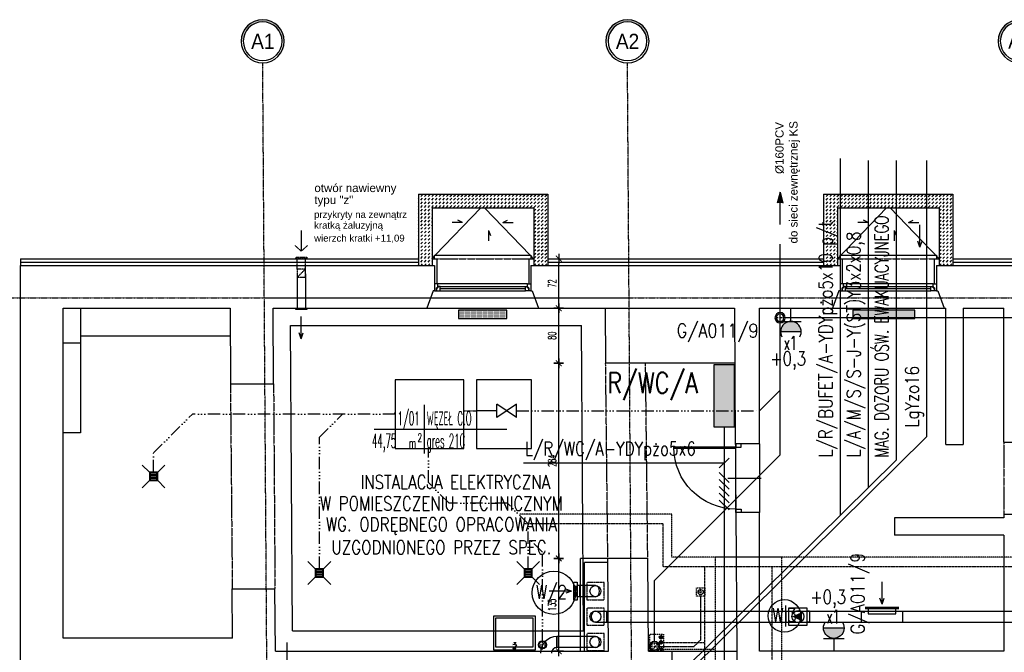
# Model space of a CAD drawing. Header units: inches. Extents: x -145354 to -97635, y 38777 to 78670.
# Tile 17 of 231: x -143289 to -141858, y 43726 to 44646. Entities that reach past the tile are written whole.
import ezdxf
from ezdxf.enums import TextEntityAlignment as Align

# ---------------------------------------------------------------- set-up
doc = ezdxf.new("R2010")
doc.units = ezdxf.units.IN
doc.header["$MEASUREMENT"] = 0
for name, pattern in [('00-inst$0$DASHDOT', [1, 0.5, -0.25, 0, -0.25]), ('ACAD_ISO14W100', [24, 12, -3, 0, -3, 0, -3, 0, -3]), ('CENTER', [2, 1.25, -0.25, 0.25, -0.25]), ('DASHDOT', [1, 0.5, -0.25, 0, -0.25]), ('DASHED', [0.75, 0.5, -0.25]), ('DASHED2', [0.375, 0.25, -0.125]), ('DIVIDE', [31.75, 12.7, -6.35, 0, -6.35, 0, -6.35])]:
    doc.linetypes.add(name, pattern=pattern)
doc.layers.get('0').update_dxf_attribs({"color": 101})
doc.layers.add('0-pomoc', color=21, linetype='Continuous', plot=False)
for name, color, linetype in [('beton_hatch', 145, 'Continuous'), ('Cieniutko', 8, 'Continuous'), ('Drz---drzwi', 5, 'Continuous'), ('E-OPIS_POM', 6, 'Continuous'), ('E35', 6, 'Continuous'), ('E50', 3, 'Continuous'), ('E50_kor', 3, 'Continuous'), ('Ins-kan', 54, 'Continuous'), ('Ins-went', 141, 'Continuous'), ('Ins-went-opis', 141, 'Continuous'), ('Ins-wod', 152, 'Continuous'), ('M-1-konst-przeglebienia', 144, 'Continuous'), ('M-kt-gorące', 230, 'ACAD_ISO14W100'), ('Mk-zejścia w posadzkę', 82, 'Continuous'), ('Mkd-odpływy', 7, 'Continuous'), ('Mks-piony', 86, 'Continuous'), ('Mks-podposadzkowa', 230, 'Continuous'), ('Mks-podwieszona', 230, 'DASHED'), ('Mks-wpusty', 86, 'Continuous'), ('Mkt-gorące', 230, 'ACAD_ISO14W100'), ('Mw-cr-rury', 160, 'DIVIDE'), ('Mw-wc-rury', 160, 'DASHDOT'), ('MWC-urządzenia', 7, 'Continuous'), ('Okn---okna', 5, 'Continuous'), ('Os-osie glowne', 8, 'CENTER'), ('Os-osie-opis', 8, 'Continuous'), ('piony_K_nr', 240, 'Continuous'), ('Sc-cegla pelna', 32, 'Continuous'), ('Sc-gk', 120, 'Continuous'), ('Sc-izolacja term-obrys', 132, 'Continuous'), ('Sc-izolacja term-styropian', 151, 'STYROPIAN-KA'), ('Sc-nad', 5, 'DASHED2'), ('Sc-nadproza kon', 5, 'DASHED2'), ('studzienki_widok', 52, 'Continuous'), ('W-idok', 9, 'Continuous'), ('W-otwor-strop', 126, 'Continuous'), ('Wym-wew', 8, 'Continuous'), ('Wyp-grzejniki', 56, 'Continuous'), ('Wyp-sanitar', 131, 'Continuous')]:
    doc.layers.add(name, color=color, linetype=linetype)
doc.layers.get('Wym-wew').off()
doc.styles.add('dwg_opis duży', font='ARIAL.TTF', dxfattribs={"width": 0.9})
doc.styles.add('KA wymiar', font='romans.shx', dxfattribs={"width": 0.6})
doc.styles.add('ROMANS', font='romans', dxfattribs={"width": 0.85})
doc.styles.add('TYTUL2', font='ARIAL.TTF')
doc.linetypes.add('BATTING', pattern='A,0.0001,-0.1,[134,ltypeshp.shx,S=0.1,R=0,X=-0.1,Y=0],-0.2,[134,ltypeshp.shx,S=0.1,R=180,X=0.1,Y=0],-0.1', length=0.4001)
doc.linetypes.add('STYROPIAN-KA', pattern='A,0.0001,-0.1,[135,ltypeshp.shx,S=0.1,R=0,X=-0.1,Y=0],0,[135,ltypeshp.shx,S=0.1,R=180,X=0.1,Y=0],-0.1', length=0.2001)
doc.dimstyles.new('KA wymiar', dxfattribs={"dimscale": 50, "dimtxt": 0.23, "dimasz": 0.14, "dimexe": 0, "dimexo": 0, "dimgap": 0.08, "dimtad": 1, "dimdec": 1, "dimrnd": 0.5, "dimzin": 9, "dimdsep": 46, "dimtxsty": 'KA wymiar', "dimblk1": 'UKOS', "dimblk2": 'UKOS', "dimsah": 1, "dimcen": 0.2, "dimse1": 1, "dimse2": 1, "dimclrd": 256, "dimclre": 256, "dimclrt": 2, "dimadec": 3, "dimazin": 0, "dimtfac": 1, "dimtdec": 1, "dimtix": 1, "dimtmove": 2, "dimatfit": 3, "dimldrblk": 'DOT', "dimfxl": 0, "dimtolj": 1, "dimtzin": 9, "dimarcsym": 0})
pattern_1 = [(90, (-37823.9399, -77504.90915), (-0.79375, 0.396875), [0, -0.79375])]

# ---------------------------------------------------------------- blocks, each defined once
blk = doc.blocks.new('pow')
for p, q in [((0, 0.523), (0, -0.523)), ((-1.075, 0), (1.78, 0))]:
    blk.add_line(p, q)
at = {"style": 'KA wymiar', "width": 0.6}
for s, height, p in [('2', 0.18, (-0.139, -0.27)), ('m', 0.21, (-0.333, -0.401))]:
    blk.add_text(s, height=height, dxfattribs=at).set_placement(p)
at = {"style": 'KA wymiar'}
for tag, width, p in [('01', 0.7, (-0.131, 0.084)), ('000.00', 0.6, (-0.364, -0.401))]:
    blk.add_attdef(tag, text='', height=0.3, dxfattribs=dict(at, width=width)).set_placement(p, align=Align.RIGHT)
blk.add_attdef('POMIESZCZENIE', (0.071, 0.084), '', height=0.3, dxfattribs=at)
at = {"style": 'KA wymiar', "width": 0.8}
blk.add_attdef('POSADZKA', (0.071, -0.401), '', height=0.3, dxfattribs=at)
blk = doc.blocks.new('G1')
at = {"layer": 'E35'}
blk.add_hatch(color=256, dxfattribs=at).paths.add_polyline_path([(10, 22.85), (-10, 22.85, 1)])
for p, q in [((-10, 22.85), (10, 22.85)), ((10, 12.85), (-10, 12.85))]:
    blk.add_line(p, q, dxfattribs=at)
blk.add_arc((0, 22.85), 10, 150, 30, dxfattribs=at)
at = {"layer": 'E50'}
blk.add_line((0, 12.85), (0, 0), dxfattribs=at)
blk = doc.blocks.new('_0630_DRZWI_90')
at = {"ltscale": 7}
for p, q in [((5, 8), (5, 98)), ((6.8, 8), (6.8, 98))]:
    blk.add_line(p, q, dxfattribs=at)
at = {"ltscale": 25}
for p, q in [((50, 19.7), (50, -28.9)), ((5, 8), (0, 8)), ((0, 8), (5, 8)), ((0, 0), (0, 8)), ((5, 0), (0, 0)), ((5, 0), (0, 0)), ((95, 8), (5, 8)), ((5, 8), (5, 0)), ((95, 8), (95, 0)), ((100, 8), (95, 8)), ((95, 0), (100, 0)), ((95, 0), (100, 0)), ((100, 0), (100, 8))]:
    blk.add_line(p, q, dxfattribs=at)
at = {"ltscale": 7}
blk.add_arc((5, 8), 90, 0, 90, dxfattribs=at)
blk = doc.blocks.new('UKOS')
at = {"color": 8}
blk.add_line((1, 0), (-1, 0), dxfattribs=at)
at = {"color": 1}
blk.add_line((0, 1), (0, -1), dxfattribs=at)
at = {"color": 1, "const_width": 0.2}
blk.add_lwpolyline([(0.6, 0.6), (-0.6, -0.6)], dxfattribs=at)
blk = doc.blocks.new('*D1009')
at = {"layer": 'W-idok', "lineweight": -2}
blk.add_line((-142505.7, 43734.2), (-142505.7, 43855.3), dxfattribs=at)
at = {"layer": 'W-idok', "lineweight": -2, "xscale": 7.000000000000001, "yscale": 7.000000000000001, "zscale": 7.000000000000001}
for p, rotation in [((-142505.7, 43862.3), 90), ((-142505.7, 43727.2), 270)]:
    blk.add_blockref('UKOS', p, dxfattribs=dict(at, rotation=rotation))
at = {"layer": 'W-idok', "color": 2, "insert": (-142515.4, 43794.7), "char_height": 11.5, "attachment_point": 5, "rotation": 90, "style": 'KA wymiar'}
blk.add_mtext('\\A1;135', dxfattribs=at)
blk = doc.blocks.new('_Dot')
at = {"layer": '0-pomoc', "color": 0, "lineweight": -2}
blk.add_line((-0.5, 0), (-1, 0), dxfattribs=at)
at = {"layer": '0-pomoc', "color": 0, "const_width": 0.5}
blk.add_lwpolyline([(-0.25, 0, 1), (0.25, 0, 1)], format="xyb", close=True, dxfattribs=at)
blk = doc.blocks.new('*D1010')
at = {"layer": 'W-idok', "lineweight": -2}
blk.add_line((-142505.7, 43869.3), (-142505.7, 44139.2), dxfattribs=at)
at = {"layer": 'W-idok', "lineweight": -2, "xscale": 7.000000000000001, "yscale": 7.000000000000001, "zscale": 7.000000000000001}
for p, rotation in [((-142505.7, 44146.2), 90), ((-142505.7, 43862.3), 270)]:
    blk.add_blockref('UKOS', p, dxfattribs=dict(at, rotation=rotation))
at = {"layer": 'W-idok', "color": 2, "insert": (-142515.4, 44004.2), "char_height": 11.5, "attachment_point": 5, "rotation": 90, "style": 'KA wymiar'}
blk.add_mtext('\\A1;284', dxfattribs=at)
blk = doc.blocks.new('*D1011')
at = {"layer": 'W-idok', "lineweight": -2}
blk.add_line((-142505.7, 44153.2), (-142505.7, 44219.2), dxfattribs=at)
at = {"layer": 'W-idok', "lineweight": -2, "xscale": 7.000000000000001, "yscale": 7.000000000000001, "zscale": 7.000000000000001}
for p, rotation in [((-142505.7, 44226.2), 90), ((-142505.7, 44146.2), 270)]:
    blk.add_blockref('UKOS', p, dxfattribs=dict(at, rotation=rotation))
at = {"layer": 'W-idok', "color": 2, "insert": (-142515.4, 44186.2), "char_height": 11.5, "attachment_point": 5, "rotation": 90, "style": 'KA wymiar'}
blk.add_mtext('\\A1;80', dxfattribs=at)
blk = doc.blocks.new('*D513')
at = {"layer": 'W-idok', "lineweight": -2}
blk.add_line((-142505.7, 44233.2), (-142505.7, 44291.2), dxfattribs=at)
at = {"layer": 'W-idok', "lineweight": -2, "xscale": 7.000000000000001, "yscale": 7.000000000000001, "zscale": 7.000000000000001}
for p, rotation in [((-142505.7, 44298.2), 90), ((-142505.7, 44226.2), 270)]:
    blk.add_blockref('UKOS', p, dxfattribs=dict(at, rotation=rotation))
at = {"layer": 'W-idok', "color": 2, "insert": (-142515.4, 44262.2), "char_height": 11.5, "attachment_point": 5, "rotation": 90, "style": 'KA wymiar'}
blk.add_mtext('\\A1;72', dxfattribs=at)
blk = doc.blocks.new('_ODWODNIENIE_KRATKA')
for p, q in [((-12, 0), (-22.6, 10.6)), ((0, 0), (10.6, 10.6)), ((-22.6, -22.6), (-12, -12)), ((-11, -3), (-1, -3)), ((-1, -5), (-11, -5)), ((-11, -7), (-1, -7)), ((-1, -9), (-11, -9)), ((10.6, -22.6), (0, -12))]:
    blk.add_line(p, q)
for points in [[(0, -12), (0, 0), (-12, 0), (-12, -12)], [(-1, -11), (-1, -1), (-11, -1), (-11, -11)]]:
    blk.add_lwpolyline(points, close=True)
blk = doc.blocks.new('0630_STRZAŁKA')
at = {"ltscale": 0.5}
for points in [[(0, 0), (-3, -8.6)], [(0, 0), (0, -32.4)], [(0, 0), (3, -8.6)]]:
    blk.add_lwpolyline(points, dxfattribs=at)
blk = doc.blocks.new('_gslkflhklgj')
at = {"linetype": '00-inst$0$DASHDOT', "ltscale": 5}
for p, q in [((7.5, 0), (-7.5, 0)), ((0, -7.5), (0, 7.5))]:
    blk.add_line(p, q, dxfattribs=at)
for radius in [7.5, 5.5]:
    blk.add_circle((0, 0), radius)
blk = doc.blocks.new('_opis_osi_liczbowy')
blk.add_hatch(color=256).paths.add_polyline_path([(32, 32), (32, 28.8, -1), (32, -28.8), (32, -32, 1)])
for radius in [32, 28.8]:
    blk.add_circle((32, 0), radius)
at = {"style": 'dwg_opis duży', "width": 0.9}
blk.add_attdef('AXNAMEH', text='', height=22.4, rotation=90, dxfattribs=at).set_placement((32, 0), align=Align.MIDDLE_CENTER)
blk = doc.blocks.new('_vxkdjhgkljhkgjhk')
for q in [(14, 6), (30.2, 0)]:
    blk.add_line((0, 0), q)
blk = doc.blocks.new('zl')
at = {"layer": 'MWC-urządzenia', "linetype": 'Continuous'}
h = blk.add_hatch(dxfattribs=at)
h.set_pattern_fill('ANSI31', color=82, angle=360, style=0)
h.set_pattern_definition([(45, (6322.798, 8480.18237), (-0.0883883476, 0.0883883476), [])])
edge = h.paths.add_edge_path()
edge.add_arc((6637.9, 5833.2), 1.82, -78.5092, 281.4908)
h = blk.add_hatch(dxfattribs=at)
h.set_pattern_fill('ANSI31', color=82, angle=360, style=0)
h.set_pattern_definition([(45, (6322.798, 8480.18237), (-0.0883883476, 0.0883883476), [])])
edge = h.paths.add_edge_path()
edge.add_arc((6637.9, 5833.2), 1.82, -78.5092, 281.4908)
at = {"linetype": 'Continuous'}
for p, q in [((6592.8, 5806.2), (6592.8, 5860.2)), ((6592.8, 5860.2), (6635.8, 5860.2)), ((6635.8, 5860.2), (6635.8, 5806.2)), ((6628.6, 5832.5), (6628.6, 5836)), ((6628.6, 5832.5), (6628.6, 5836)), ((6631, 5834.6), (6628.6, 5832.5)), ((6631, 5834.6), (6628.6, 5832.5)), ((6635.9, 5833.2), (6632.8, 5836.7)), ((6635.9, 5833.2), (6632.8, 5836.7)), ((6635.8, 5806.2), (6592.8, 5806.2))]:
    blk.add_line(p, q, dxfattribs=at)
for p, q in [((6631.7, 5831.1), (6631, 5834.6)), ((6632.8, 5836.7), (6631.7, 5831.1))]:
    blk.add_line(p, q)
blk.add_lwpolyline([(6589.8, 5863.2), (6639.8, 5863.2), (6639.8, 5803.2), (6589.8, 5803.2)], close=True, dxfattribs=at)
blk.add_circle((6637.9, 5833.2), 1.82, dxfattribs=at)
blk.add_circle((6637.9, 5833.2), 1.82, dxfattribs=at)
blk = doc.blocks.new('*U122')
at = {"color": 4, "linetype": 'Continuous'}
blk.add_line((-245, 25), (245, 25), dxfattribs=at)
at = {"color": 0, "linetype": 'ByBlock', "lineweight": -2}
for p, q in [((-245, 10), (245, 10)), ((-200, 0), (-200, 10)), ((200, 0), (200, 10))]:
    blk.add_line(p, q, dxfattribs=at)
blk = doc.blocks.new('pion_woda')
at = {"layer": 'Ins-wod'}
for p, q in [((3, 0), (-3, 0)), ((0, 3), (0, -3))]:
    blk.add_line(p, q, dxfattribs=at)
for radius in [2.55, 2]:
    blk.add_circle((0, 0), radius, dxfattribs=at)
blk = doc.blocks.new('pion_mały')
at = {"layer": 'Ins-wod'}
for p, q in [((0, 2.1), (0, -2.1)), ((2.1, 0), (-2.1, 0))]:
    blk.add_line(p, q, dxfattribs=at)
for radius in [1.79, 1.4]:
    blk.add_circle((0, 0), radius, dxfattribs=at)
blk = doc.blocks.new('wp-100')
at = {"layer": 'Mks-wpusty', "color": 8, "linetype": '00-inst$0$DASHDOT', "ltscale": 5}
for p, q in [((60807.2, 10731.6), (60792.2, 10731.6)), ((60799.7, 10724.1), (60799.7, 10739.1))]:
    blk.add_line(p, q, dxfattribs=at)
at = {"layer": 'Mks-wpusty'}
blk.add_circle((60799.7, 10731.6), 5.5, dxfattribs=at)
blk = doc.blocks.new('zp')
at = {"layer": 'Mk-zejścia w posadzkę', "color": 7, "linetype": 'DASHDOT', "ltscale": 5}
for p, q in [((10494.8, 1316.4), (10517.3, 1316.3)), ((10494.8, 1316.4), (10517.3, 1316.3)), ((10506, 1305.1), (10506, 1327.6))]:
    blk.add_line(p, q, dxfattribs=at)
at = {"layer": 'Mk-zejścia w posadzkę', "color": 8}
blk.add_circle((10506, 1316.4), 9.82, dxfattribs=at)
at = {"layer": 'Mk-zejścia w posadzkę'}
blk.add_circle((10506, 1316.4), 8.25, dxfattribs=at)
blk = doc.blocks.new('ks110')
at = {"layer": 'Mks-piony', "color": 8, "linetype": '00-inst$0$DASHDOT', "ltscale": 5}
for p, q in [((661.7, 3062.2), (661.7, 3077.2)), ((654.2, 3069.7), (669.2, 3069.7))]:
    blk.add_line(p, q, dxfattribs=at)
at = {"layer": 'Mks-piony', "color": 8}
blk.add_circle((661.7, 3069.7), 7.5, dxfattribs=at)
at = {"layer": 'Mks-piony'}
blk.add_circle((661.7, 3069.7), 5.5, dxfattribs=at)
blk = doc.blocks.new('G_70')
at = {"layer": 'Wyp-grzejniki'}
h = blk.add_hatch(dxfattribs=at)
h.set_pattern_fill('DOTS', color=256, scale=0.5, angle=90, style=0)
h.set_pattern_definition(pattern_1)
h.paths.add_polyline_path([(70, 0), (0, 0), (0, -12), (70, -12)])
blk.add_lwpolyline([(0, 0), (0, -12), (70, -12), (70, 0)], close=True, dxfattribs=at)
blk = doc.blocks.new('G_90')
at = {"layer": 'Wyp-grzejniki'}
h = blk.add_hatch(dxfattribs=at)
h.set_pattern_fill('DOTS', color=256, scale=0.5, angle=90, style=0)
h.set_pattern_definition(pattern_1)
h.paths.add_polyline_path([(90, -12), (90, 0), (0, 0), (0, -12)])
blk.add_lwpolyline([(0, 0), (0, -12), (90, -12), (90, 0)], close=True, dxfattribs=at)

msp = doc.modelspace()

# ---------------------------------------------------------------- hatches: boundary and pattern name
at = {"layer": 'beton_hatch'}
h = msp.add_hatch(dxfattribs=at)
h.set_pattern_fill('DASH', color=256, scale=30, angle=45, style=0)
h.set_pattern_definition([(45, (-588.273, 0.0009), (4e-16, 5.30330086), [3.75, -3.75])])
h.paths.add_polyline_path([(-142613.16, 44392.23), (-142618.16, 44392.23), (-142618.16, 44372.23), (-142613.16, 44372.23)])
h.paths.add_polyline_path([(-142521.66, 44392.23), (-142613.16, 44392.23), (-142613.16, 44372.23), (-142541.66, 44372.23), (-142541.66, 44288.16), (-142521.66, 44288.16)])
h.paths.add_polyline_path([(-142618.16, 44392.23), (-142709.66, 44392.23), (-142709.66, 44288.16), (-142689.66, 44288.16), (-142689.66, 44372.23), (-142618.16, 44372.23)])
h = msp.add_hatch(dxfattribs=at)
h.set_pattern_fill('DASH', color=256, scale=30, angle=45, style=0)
h.set_pattern_definition([(45, (0.613, 0), (4e-16, 5.30330086), [3.75, -3.75])])
h.paths.add_polyline_path([(-142024.27, 44392.23), (-142029.27, 44392.23), (-142029.27, 44372.23), (-142024.27, 44372.23)])
h.paths.add_polyline_path([(-141932.77, 44392.23), (-142024.27, 44392.23), (-142024.27, 44372.23), (-141952.77, 44372.23), (-141952.77, 44288.16), (-141932.77, 44288.16)])
h.paths.add_polyline_path([(-142029.27, 44392.23), (-142120.77, 44392.23), (-142120.77, 44288.16), (-142100.77, 44288.16), (-142100.77, 44372.23), (-142029.27, 44372.23)])
at = {"layer": 'E50'}
msp.add_hatch(color=256, dxfattribs=at).paths.add_polyline_path([(-142250.25, 44143.6), (-142280.25, 44143.6), (-142280.25, 44053.6), (-142250.25, 44053.6)])
at = {"layer": 'Mkd-odpływy'}
msp.add_hatch(color=256, dxfattribs=at).paths.add_polyline_path([(-142179.83, 44378.99), (-142188.18, 44378.99), (-142184, 44395.03)])

# ---------------------------------------------------------------- linework, layer by layer
at = {"color": 1, "linetype": 'Continuous', "lineweight": -2}
for p, q in [((-142474.92, 43806.65), (-142474.92, 43822.65)), ((-142468.32, 43806.65), (-142468.32, 43822.65))]:
    msp.add_line(p, q, dxfattribs=at)
at = {"layer": 'Cieniutko', "linetype": 'Continuous'}
for p, q in [((-142685.33, 44303.16), (-142618.66, 44372.23)), ((-142613.66, 44372.23), (-142546.98, 44303.16)), ((-142029.27, 44372.23), (-142100.77, 44298.16)), ((-142024.27, 44372.23), (-141952.77, 44298.16)), ((-142690.16, 44298.16), (-142686.16, 44302.31)), ((-142546.16, 44302.31), (-142542.16, 44298.16))]:
    msp.add_line(p, q, dxfattribs=at)
at = {"layer": 'E35'}
for p, q in [((-142096.93, 44443.7), (-142096.93, 43924.75)), ((-142056.25, 44440.77), (-142056.25, 43964.95)), ((-142015.57, 44440.77), (-142015.57, 44005.16)), ((-141971.3, 44440.77), (-141971.3, 44039.03)), ((-142312.46, 43701.84), (-141971.3, 44039.03)), ((-142265.25, 44001.04), (-142556.91, 44001.04)), ((-142322.46, 43701.84), (-142015.57, 44005.16)), ((-142272.32, 43993.97), (-142258.18, 44008.11)), ((-142258.18, 43972.93), (-142272.32, 43987.07)), ((-142258.18, 43962.93), (-142272.32, 43977.07)), ((-142258.18, 43952.93), (-142272.32, 43967.07)), ((-142258.18, 43942.93), (-142272.32, 43957.07)), ((-142258.18, 43932.93), (-142272.32, 43947.07))]:
    msp.add_line(p, q, dxfattribs=at)
for centre, radius in [((-142512.79, 43812.34), 31.43), ((-142177.71, 43778.62), 23.69)]:
    msp.add_circle(centre, radius, dxfattribs=at)
at = {"layer": 'E50'}
msp.add_line((-142265.25, 44053.6), (-142265.25, 43702.25), dxfattribs=at)
msp.add_lwpolyline([(-142280.25, 44143.6), (-142280.25, 44053.6), (-142250.25, 44053.6), (-142250.25, 44143.6)], close=True, dxfattribs=at)
at = {"layer": 'E50_kor', "linetype": 'Continuous'}
msp.add_line((-142933.5, 44241.16), (-142403.49, 44241.16), dxfattribs=at)
at = {"layer": 'Ins-went'}
for p, q in [((-142879.83, 44339.2), (-142879.83, 44309.08)), ((-142885.83, 44276.16), (-142885.83, 44226.16)), ((-142873.83, 44276.16), (-142873.83, 44226.16)), ((-142483.92, 43801.65), (-142483.92, 43827.65)), ((-142483.92, 43827.65), (-142478.92, 43827.65)), ((-142478.92, 43827.65), (-142478.92, 43801.65)), ((-142474.92, 43822.65), (-142478.92, 43822.65)), ((-142468.32, 43822.65), (-142474.92, 43822.65)), ((-142474.92, 43822.65), (-142474.92, 43806.65)), ((-142452.32, 43822.65), (-142474.21, 43822.65)), ((-142452.32, 43822.65), (-142468.32, 43822.65)), ((-142468.32, 43822.65), (-142468.32, 43806.65)), ((-142478.92, 43801.65), (-142483.92, 43801.65)), ((-142474.92, 43806.65), (-142478.92, 43806.65)), ((-142468.32, 43806.65), (-142474.92, 43806.65)), ((-142452.32, 43806.65), (-142474.21, 43806.65)), ((-142452.32, 43806.65), (-142468.32, 43806.65)), ((-142436.32, 43785.65), (-142436.32, 43769.65)), ((-142175.14, 43769.65), (-142175.14, 43785.65)), ((-142175.14, 43785.65), (-142171.14, 43785.65)), ((-142171.14, 43764.65), (-142171.14, 43790.65)), ((-142171.14, 43790.65), (-142145.14, 43790.65)), ((-142145.14, 43790.65), (-142145.14, 43764.65)), ((-142141.14, 43785.65), (-142145.14, 43785.65)), ((-142141.14, 43785.65), (-142141.14, 43769.65)), ((-142065.92, 43769.65), (-142065.92, 43785.65)), ((-142055.92, 43788.65), (-142055.92, 43781.65)), ((-142015.92, 43781.65), (-142015.92, 43788.65)), ((-142005.92, 43785.65), (-142005.92, 43769.65)), ((-142175.14, 43769.65), (-142171.14, 43769.65)), ((-142141.14, 43769.65), (-142145.14, 43769.65)), ((-142055.92, 43781.65), (-142015.92, 43781.65)), ((-142055.92, 43781.65), (-142015.92, 43781.65)), ((-142145.14, 43764.65), (-142171.14, 43764.65)), ((-142452.32, 43748.65), (-142508.32, 43748.65)), ((-142508.32, 43732.65), (-142508.32, 43748.65)), ((-142508.32, 43748.65), (-142508.32, 43732.65)), ((-142468.32, 43732.65), (-142468.32, 43748.65)), ((-142452.32, 43748.65), (-142468.32, 43748.65)), ((-142452.32, 43732.65), (-142508.32, 43732.65)), ((-142452.32, 43732.65), (-142468.32, 43732.65))]:
    msp.add_line(p, q, dxfattribs=at)
at = {"layer": 'Ins-went', "linetype": 'DASHED2', "ltscale": 0.3}
msp.add_line((-142873.83, 44283.16), (-142885.83, 44271.16), dxfattribs=at)
at = {"layer": 'Ins-went', "const_width": 1.6}
for points in [[(-142879.83, 44309.08), (-142889.1, 44317.49)], [(-142879.83, 44309.08), (-142870.56, 44317.49)]]:
    msp.add_lwpolyline(points, dxfattribs=at)
at = {"layer": 'Ins-went', "linetype": 'DASHED2', "ltscale": 0.3}
for points in [[(-142884.83, 44298.16), (-142887.83, 44298.16), (-142887.83, 44300.16), (-142871.83, 44300.16), (-142871.83, 44298.16)], [(-142885.83, 44271.16), (-142873.83, 44271.16), (-142873.83, 44283.16), (-142885.83, 44283.16)]]:
    msp.add_lwpolyline(points, close=True, dxfattribs=at)
for points in [[(-142885.83, 44283.16), (-142885.83, 44298.16)], [(-142873.83, 44283.16), (-142873.83, 44298.16)]]:
    msp.add_lwpolyline(points, dxfattribs=at)
at = {"layer": 'Ins-went'}
msp.add_lwpolyline([(-142884.83, 44224.16), (-142887.83, 44224.16), (-142887.83, 44226.16), (-142871.83, 44226.16), (-142871.83, 44224.16)], close=True, dxfattribs=at)
for points in [[(-142452.43, 43785.65), (-142247.45, 43785.65)], [(-142247.45, 43785.65), (-141327.38, 43785.65)], [(-142452.32, 43769.65), (-142247.34, 43769.65)], [(-142247.34, 43769.65), (-141327.38, 43769.65)]]:
    msp.add_lwpolyline(points, dxfattribs=at)
for centre, radius in [((-142452.32, 43814.65), 8), ((-142452.32, 43777.65), 8), ((-142158.14, 43777.65), 8.67), ((-142452.32, 43740.65), 8)]:
    msp.add_circle(centre, radius, dxfattribs=at)
for radius in [24, 8]:
    msp.add_arc((-142508.32, 43724.65), radius, 90, 180, dxfattribs=at)
for centre in [(-142481.42, 43818.65), (-142481.42, 43810.65)]:
    msp.add_ellipse(centre, major_axis=(0, -4), ratio=0.25, dxfattribs=at)
for centre, major_axis in [((-142452.32, 43814.65), (0, 8)), ((-142452.32, 43777.65), (0, -8)), ((-142452.32, 43740.65), (0, 8))]:
    msp.add_ellipse(centre, major_axis=major_axis, ratio=0.75, start_param=3.1415927, end_param=6.2831853, dxfattribs=at)
msp.add_solid([(-142152.41, 43771.15), (-142166.81, 43777.65), (-142152.41, 43784.15)], dxfattribs=at)
at = {"layer": 'M-1-konst-przeglebienia'}
for p, q in [((-142595.65, 44067.18), (-142595.65, 44086.81)), ((-142567.15, 44086.81), (-142595.65, 44067.18)), ((-142567.15, 44067.18), (-142595.65, 44086.81)), ((-142567.15, 44067.18), (-142567.15, 44086.81))]:
    msp.add_line(p, q, dxfattribs=at)
for points in [[(-142643.39, 44022.22), (-142643.38, 44122.22), (-142743.38, 44122.23), (-142743.38, 44022.23)], [(-142545.38, 44022.21), (-142545.38, 44122.21), (-142625.38, 44122.22), (-142625.39, 44022.22)]]:
    msp.add_lwpolyline(points, close=True, dxfattribs=at)
at = {"layer": 'M-kt-gorące', "ltscale": 1.5}
for p, q in [((-143094.5, 44015.76), (-143038.04, 44072.23)), ((-142743.38, 44072.23), (-143038.04, 44072.23)), ((-142853.48, 44038.58), (-142819.83, 44072.23)), ((-142567.15, 44076.99), (-142214.06, 44076.99)), ((-142853.48, 43847.02), (-142853.48, 44038.58)), ((-143094.5, 43987.48), (-143094.5, 44015.76)), ((-142695.05, 43972.6), (-142695.05, 44022.22)), ((-142665.02, 43942.57), (-142695.05, 43972.6)), ((-142580.18, 43942.57), (-142665.02, 43942.57)), ((-142550.15, 43912.55), (-142580.18, 43942.57)), ((-142550.15, 43847.02), (-142550.15, 43912.55)), ((-142529.25, 43871.41), (-142550.15, 43892.31)), ((-142529.25, 43741.57), (-142529.25, 43871.41))]:
    msp.add_line(p, q, dxfattribs=at)
at = {"layer": 'M-kt-gorące', "ltscale": 6}
msp.add_line((-142595.65, 44076.99), (-142625.39, 44076.99), dxfattribs=at)
at = {"layer": 'Mkd-odpływy'}
for p, q in [((-142184, 44395.03), (-142188.18, 44378.99)), ((-142184, 44347.8), (-142184, 44395.03)), ((-142184, 44395.03), (-142179.83, 44378.99))]:
    msp.add_line(p, q, dxfattribs=at)
at = {"layer": 'Mks-podposadzkowa'}
for p, q in [((-142184, 44012.76), (-142184, 44319.47)), ((-142366.57, 43830.2), (-142184, 44012.76)), ((-142366.57, 43741.88), (-142366.57, 43830.2)), ((-142900.08, 43703.46), (-142900.08, 43739.82))]:
    msp.add_line(p, q, dxfattribs=at)
at = {"layer": 'Mks-podposadzkowa', "ltscale": 30}
msp.add_line((-142214.06, 44076.99), (-142184, 44107.05), dxfattribs=at)
at = {"layer": 'Mks-podwieszona'}
for p, q in [((-141786.91, 44212.32), (-142178.78, 44212.32)), ((-142299.44, 43743.94), (-142309, 43734.38))]:
    msp.add_line(p, q, dxfattribs=at)
at = {"layer": 'Mks-podwieszona', "ltscale": 0.5}
for p, q in [((-142299.44, 43807.3), (-142299.44, 43743.94)), ((-142361.07, 43734.38), (-142309, 43734.38))]:
    msp.add_line(p, q, dxfattribs=at)
at = {"layer": 'Mkt-gorące', "ltscale": 0.05}
msp.add_line((-142643.39, 44076.99), (-142625.39, 44076.99), dxfattribs=at)
at = {"layer": 'Mw-cr-rury', "ltscale": 0.03}
for p, q in [((-142341.27, 43926.48), (-142563.12, 43926.48)), ((-142341.27, 43864.19), (-142341.27, 43926.48)), ((-141699.44, 43864.19), (-142341.27, 43864.19)), ((-142181.58, 43864.19), (-142278.64, 43864.19)), ((-142278.45, 43864.19), (-142278.45, 41543.01)), ((-142181.58, 43503.86), (-142181.58, 43864.19)), ((-142354.46, 43730.4), (-142278.45, 43730.4))]:
    msp.add_line(p, q, dxfattribs=at)
at = {"layer": 'Mw-wc-rury'}
for p, q in [((-142353.74, 43912.48), (-142556.15, 43912.48)), ((-142353.74, 43850.19), (-142353.74, 43912.48)), ((-141714.75, 43850.19), (-142353.74, 43850.19)), ((-142294.02, 43850.19), (-142294.02, 41529.63)), ((-142195.46, 43850.19), (-142272.05, 43850.19)), ((-142195.46, 43483.94), (-142195.46, 43850.19)), ((-142355.21, 43740.17), (-142294.02, 43740.17))]:
    msp.add_line(p, q, dxfattribs=at)
at = {"layer": 'Okn---okna'}
for p, q in [((-142686.16, 44298.16), (-142686.16, 44303.16)), ((-142686.16, 44303.16), (-142546.16, 44303.16)), ((-142546.16, 44303.16), (-142546.16, 44298.16)), ((-142096.77, 44298.16), (-142096.77, 44303.16)), ((-142096.77, 44303.16), (-141956.77, 44303.16)), ((-141956.77, 44303.16), (-141956.77, 44298.16)), ((-142551.16, 44261.68), (-142681.16, 44261.68)), ((-142678.16, 44257.68), (-142554.16, 44257.68)), ((-142678.16, 44254.68), (-142554.16, 44254.68)), ((-141961.77, 44261.68), (-142091.77, 44261.68)), ((-142088.77, 44257.68), (-141964.77, 44257.68)), ((-142088.77, 44254.68), (-141964.77, 44254.68)), ((-142678.16, 44251.68), (-142554.16, 44251.68)), ((-142088.77, 44251.68), (-141964.77, 44251.68)), ((-142697.16, 44226.16), (-142535.16, 44226.16)), ((-142107.77, 44226.16), (-141945.77, 44226.16))]:
    msp.add_line(p, q, dxfattribs=at)
for points in [[(-142681.16, 44261.68), (-142686.16, 44261.68), (-142686.16, 44251.68), (-142683.16, 44251.68), (-142683.16, 44255.68), (-142681.16, 44255.68)], [(-142678.16, 44257.68), (-142681.16, 44257.68), (-142681.16, 44255.68), (-142683.16, 44255.68), (-142683.16, 44251.68), (-142681.16, 44251.68), (-142678.16, 44251.68)], [(-142554.16, 44257.68), (-142551.16, 44257.68), (-142551.16, 44255.68), (-142549.16, 44255.68), (-142549.16, 44251.68), (-142551.16, 44251.68), (-142554.16, 44251.68)], [(-142551.16, 44261.68), (-142546.16, 44261.68), (-142546.16, 44251.68), (-142549.16, 44251.68), (-142549.16, 44255.68), (-142551.16, 44255.68)], [(-142091.77, 44261.68), (-142096.77, 44261.68), (-142096.77, 44251.68), (-142093.77, 44251.68), (-142093.77, 44255.68), (-142091.77, 44255.68)], [(-142088.77, 44257.68), (-142091.77, 44257.68), (-142091.77, 44255.68), (-142093.77, 44255.68), (-142093.77, 44251.68), (-142091.77, 44251.68), (-142088.77, 44251.68)], [(-141964.77, 44257.68), (-141961.77, 44257.68), (-141961.77, 44255.68), (-141959.77, 44255.68), (-141959.77, 44251.68), (-141961.77, 44251.68), (-141964.77, 44251.68)], [(-141961.77, 44261.68), (-141956.77, 44261.68), (-141956.77, 44251.68), (-141959.77, 44251.68), (-141959.77, 44255.68), (-141961.77, 44255.68)]]:
    msp.add_lwpolyline(points, close=True, dxfattribs=at)
at = {"layer": 'Os-osie glowne'}
for p, q in [((-142907.44, 40431.76), (-142935.84, 44583.07)), ((-142377.42, 40431.76), (-142405.82, 44583.07))]:
    msp.add_line(p, q, dxfattribs=at)
msp.add_lwpolyline([(-143378.77, 44241.16), (-138190.25, 44241.16)], dxfattribs=at)
at = {"layer": 'Sc-cegla pelna'}
for p, q in [((-143287.79, 43684.16), (-143287.79, 44288.16)), ((-143287.79, 44288.16), (-142686.16, 44288.16)), ((-142686.16, 44288.16), (-142686.16, 44251.68)), ((-142546.16, 44288.16), (-142546.16, 44251.68)), ((-142096.77, 44288.16), (-142096.77, 44251.68)), ((-141956.77, 44288.16), (-141956.77, 44251.68)), ((-142688.16, 44251.68), (-142697.16, 44226.16)), ((-142686.16, 44251.68), (-142688.16, 44251.68)), ((-142546.16, 44251.68), (-142544.16, 44251.68)), ((-142544.16, 44251.68), (-142535.16, 44226.16)), ((-142098.77, 44251.68), (-142107.77, 44226.16)), ((-142096.77, 44251.68), (-142098.77, 44251.68)), ((-141956.77, 44251.68), (-141954.77, 44251.68)), ((-141954.77, 44251.68), (-141945.77, 44226.16)), ((-143225.79, 43746.16), (-143225.79, 44226.16)), ((-142920.78, 44226.16), (-142697.16, 44226.16)), ((-142920.05, 44116.16), (-142920.78, 44226.16)), ((-142535.16, 44226.16), (-142250.39, 44226.16)), ((-142438.05, 44226.16), (-142437.51, 44146.16)), ((-142250.39, 44226.16), (-142249.07, 44029.07)), ((-142214.06, 44226.16), (-142107.77, 44226.16)), ((-142214.06, 44029.07), (-142214.06, 44226.16)), ((-141945.77, 44226.16), (-141942.98, 44226.16)), ((-141942.98, 44028.12), (-141942.98, 44226.16)), ((-141917.98, 44226.16), (-141858.98, 44226.16)), ((-141917.98, 44226.16), (-141917.98, 44028.12)), ((-141858.98, 44031.57), (-141858.98, 44226.16)), ((-142249.85, 44146.16), (-142437.51, 44146.16)), ((-142214.06, 44029.07), (-142249.07, 44029.07)), ((-141942.98, 44028.12), (-141917.98, 44028.12)), ((-141858.98, 44031.57), (-141833.98, 44031.57)), ((-142248.4, 43929.07), (-142247.06, 43727.62)), ((-142214.06, 43929.07), (-142248.4, 43929.07)), ((-142214.06, 43727.16), (-142214.06, 43929.07)), ((-141858.98, 43926.57), (-141831.06, 43926.57)), ((-141858.98, 43926.57), (-141858.98, 43921.12)), ((-142017.86, 43921.12), (-142017.86, 43896.12)), ((-141858.98, 43921.12), (-142017.86, 43921.12)), ((-141858.98, 43896.12), (-142017.86, 43896.12)), ((-141858.98, 43896.12), (-141858.98, 43727.16)), ((-142376.33, 43862.28), (-142434.34, 43862.28)), ((-142433.44, 43727.15), (-142434.34, 43862.28)), ((-142375.43, 43727.16), (-142376.33, 43862.28)), ((-142980.06, 43818.16), (-142918.06, 43818.16)), ((-142917.45, 43727.15), (-142918.06, 43818.16)), ((-142979.58, 43746.16), (-143225.79, 43746.16)), ((-142917.45, 43727.15), (-142433.44, 43727.15)), ((-142375.43, 43727.16), (-142341.06, 43727.16)), ((-142247.06, 43727.62), (-142247.06, 43671.61))]:
    msp.add_line(p, q, dxfattribs=at)
for points in [[(-142546.16, 44288.16), (-142096.77, 44288.16)], [(-141956.77, 44288.16), (-141666.77, 44288.16)], [(-143225.79, 44226.16), (-142983.05, 44226.16), (-142982.79, 44116.16), (-142920.05, 44116.16)], [(-142979.59, 43746.16), (-142980.06, 43818.16)], [(-142341.06, 43671.16), (-142341.06, 43727.16)], [(-141858.98, 43727.16), (-142214.06, 43727.16)]]:
    msp.add_lwpolyline(points, dxfattribs=at)
at = {"layer": 'Sc-gk'}
for p, q in [((-142474.21, 43727.15), (-142474.21, 43862.28)), ((-142434.34, 43862.28), (-142474.21, 43862.28)), ((-142468.21, 43727.15), (-142468.21, 43856.28)), ((-142434.3, 43856.28), (-142468.21, 43856.28))]:
    msp.add_line(p, q, dxfattribs=at)
msp.add_lwpolyline([(-142341.06, 43727.16), (-142247.06, 43727.16)], dxfattribs=at)
at = {"layer": 'Sc-izolacja term-obrys'}
for p, q in [((-143287.79, 44298.16), (-143287.79, 44288.16)), ((-143287.79, 44298.16), (-143287.79, 44288.16)), ((-142690.16, 44298.16), (-142682.66, 44298.16)), ((-142682.66, 44298.16), (-142682.66, 44261.68)), ((-142548.66, 44261.68), (-142548.66, 44298.16)), ((-142548.66, 44298.16), (-142542.16, 44298.16)), ((-142100.77, 44298.16), (-142093.77, 44298.16)), ((-142093.77, 44298.16), (-142093.77, 44261.68)), ((-141959.77, 44261.68), (-141959.77, 44298.16)), ((-141959.77, 44298.16), (-141952.77, 44298.16)), ((-141932.77, 44298.16), (-141690.77, 44298.16))]:
    msp.add_line(p, q, dxfattribs=at)
for points in [[(-143287.79, 44298.16), (-142710.16, 44298.16)], [(-142522.16, 44298.16), (-142120.77, 44298.16)]]:
    msp.add_lwpolyline(points, dxfattribs=at)
at = {"layer": 'Sc-izolacja term-styropian', "linetype": 'BATTING', "ltscale": 0.25}
for p, q in [((-143287.79, 44293.16), (-142710.16, 44293.16)), ((-141932.77, 44293.16), (-141690.77, 44293.16))]:
    msp.add_line(p, q, dxfattribs=at)
msp.add_lwpolyline([(-142522.16, 44293.16), (-142120.77, 44293.16)], dxfattribs=at)
at = {"layer": 'Sc-nad', "ltscale": 4}
for p, q in [((-142249.07, 44029.07), (-142248.4, 43929.07)), ((-142214.06, 44029.07), (-142214.06, 43929.07))]:
    msp.add_line(p, q, dxfattribs=at)
at = {"layer": 'Sc-nadproza kon', "linetype": 'DASHDOT', "ltscale": 0.5}
for p, q in [((-142686.16, 44298.16), (-142546.16, 44298.16)), ((-142096.77, 44298.16), (-141956.77, 44298.16)), ((-142434.34, 43862.28), (-142437.51, 44146.16)), ((-142376.33, 43862.28), (-142379.5, 44146.16)), ((-142982.79, 44116.16), (-142980.06, 43818.16)), ((-142920.05, 44116.16), (-142918.06, 43818.16)), ((-141858.98, 44031.57), (-141858.98, 43926.57))]:
    msp.add_line(p, q, dxfattribs=at)
at = {"layer": 'studzienki_widok'}
for p, q in [((-142709.66, 44392.23), (-142521.66, 44392.23)), ((-142709.66, 44392.23), (-142709.66, 44288.16)), ((-142521.66, 44392.23), (-142521.66, 44288.16)), ((-142120.77, 44392.23), (-141932.77, 44392.23)), ((-142120.77, 44392.23), (-142120.77, 44288.16)), ((-141932.77, 44392.23), (-141932.77, 44288.16)), ((-142689.66, 44372.23), (-142541.66, 44372.23)), ((-142689.66, 44372.23), (-142689.66, 44288.16)), ((-142541.66, 44372.23), (-142541.66, 44288.16)), ((-142100.77, 44372.23), (-141952.77, 44372.23)), ((-142100.77, 44372.23), (-142100.77, 44288.16)), ((-141952.77, 44372.23), (-141952.77, 44288.16))]:
    msp.add_line(p, q, dxfattribs=at)
at = {"layer": 'W-idok'}
for p, q in [((-143200.79, 44226.16), (-143200.79, 44175.16)), ((-142895.62, 44201.16), (-142472.61, 44201.16)), ((-142892.65, 43757.15), (-142895.62, 44201.16)), ((-142469.64, 43757.15), (-142472.61, 44201.16)), ((-143200.79, 44186.16), (-142982.79, 44186.16)), ((-143200.79, 44175.16), (-143225.79, 44175.16)), ((-142892.65, 43757.15), (-142469.64, 43757.15))]:
    msp.add_line(p, q, dxfattribs=at)
msp.add_lwpolyline([(-143200.79, 44175.16), (-143200.79, 44045.16), (-143225.79, 44045.16)], dxfattribs=at)
at = {"layer": 'W-otwor-strop', "linetype": 'DASHED2', "ltscale": 0.3}
for points in [[(-142464.82, 43802.15), (-142439.82, 43802.15), (-142439.82, 43827.15), (-142464.82, 43827.15)], [(-142464.82, 43765.15), (-142439.82, 43765.15), (-142439.82, 43790.15), (-142464.82, 43790.15)], [(-142464.82, 43728.15), (-142439.82, 43728.15), (-142439.82, 43753.15), (-142464.82, 43753.15)]]:
    msp.add_lwpolyline(points, close=True, dxfattribs=at)
at = {"layer": 'W-otwor-strop', "linetype": 'DASHED2', "ltscale": 0.5}
for points in [[(-142305.43, 43819.29), (-142293.44, 43819.29), (-142293.44, 43807.29), (-142305.43, 43807.29)], [(-142373.48, 43752.16), (-142353.48, 43752.16), (-142353.48, 43727.16), (-142373.48, 43727.16)]]:
    msp.add_lwpolyline(points, close=True, dxfattribs=at)

# ---------------------------------------------------------------- block references
at = {"rotation": 90}
for name, p in [('pion_woda', (-142357.21, 43740.17)), ('pion_woda', (-142357.04, 43747.6)), ('pion_mały', (-142356.57, 43730.4))]:
    msp.add_blockref(name, p, dxfattribs=at)
at = {"layer": 'Cieniutko', "linetype": 'Continuous', "yscale": 0.5, "zscale": 0.5}
for p, xscale in [((-142645.38, 44351.05), -0.5), ((-142586.93, 44351.05), 0.5), ((-142056, 44351.05), -0.5), ((-141997.54, 44351.05), 0.5)]:
    msp.add_blockref('_vxkdjhgkljhkgjhk', p, dxfattribs=dict(at, xscale=xscale))
at = {"layer": 'Cieniutko', "linetype": 'Continuous', "xscale": 0.5, "yscale": 0.5, "zscale": 0.5, "rotation": 270}
for p in [(-142607.64, 44339.08), (-142607.64, 44339.08), (-142018.25, 44339.08)]:
    msp.add_blockref('_vxkdjhgkljhkgjhk', p, dxfattribs=at)
at = {"layer": 'Drz---drzwi', "xscale": -1, "rotation": 90}
msp.add_blockref('_0630_DRZWI_90', (-142240.4, 44029.07), dxfattribs=at)
at = {"layer": 'E-OPIS_POM'}
ref = msp.add_blockref('pow', (-142701.28, 44050.16), dxfattribs=dict(at, xscale=67.5, yscale=67.5, zscale=67.5))
ref.add_attrib('000.00', '44,75', dxfattribs={"layer": '0', "height": 20.25, "style": 'KA wymiar', "width": 0.448374}).set_placement((-142741.87, 44023.09), align=Align.RIGHT)
ref.add_attrib('01', '11/01', dxfattribs={"layer": '0', "height": 20.25, "style": 'KA wymiar', "width": 0.448374}).set_placement((-142707.89, 44055.86), align=Align.RIGHT)
ref.add_attrib('POMIESZCZENIE', 'WĘZEŁ C.O', (-142697.7, 44055.86), dxfattribs={"layer": '0', "height": 20.25, "style": 'KA wymiar', "width": 0.448374})
ref.add_attrib('POSADZKA', 'gres 21C', (-142697.7, 44023.09), dxfattribs={"layer": '0', "height": 20.25, "style": 'KA wymiar', "width": 0.448374})
at = {"layer": 'E35', "xscale": 1.5, "yscale": 1.5, "zscale": 1.5, "rotation": 180}
msp.add_blockref('G1', (-142168.26, 44226.14), dxfattribs=at)
at = {"layer": 'E35', "xscale": -1.5, "yscale": 1.5, "zscale": 1.5}
msp.add_blockref('G1', (-142106.01, 43726.76), dxfattribs=at)
at = {"layer": 'Ins-kan'}
for name, p in [('_ODWODNIENIE_KRATKA', (-143088.5, 43987.48)), ('_ODWODNIENIE_KRATKA', (-142847.48, 43847.02)), ('_ODWODNIENIE_KRATKA', (-142544.15, 43847.02)), ('_gslkflhklgj', (-142366.57, 43734.38))]:
    msp.add_blockref(name, p, dxfattribs=at)
at = {"layer": 'Ins-kan', "xscale": 0.6000000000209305, "yscale": 0.5999999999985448, "zscale": 0.5999999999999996, "rotation": 0.001915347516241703}
msp.add_blockref('zp', (-148832.85, 42946.6), dxfattribs=at)
at = {"layer": 'Ins-went', "xscale": 0.1000000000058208, "yscale": 0.09999999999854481, "zscale": 0.1}
msp.add_blockref('*U122', (-142035.92, 43788.66), dxfattribs=at)
at = {"layer": 'Ins-went-opis'}
for p, rotation in [((-141980.8, 44314.88), 180), ((-142879.83, 44181.73), 180), ((-142035.92, 43795.65), 180), ((-142486.97, 43814.68), 270)]:
    msp.add_blockref('0630_STRZAŁKA', p, dxfattribs=dict(at, rotation=rotation))
at = {"layer": 'Mks-piony', "xscale": -1}
msp.add_blockref('ks110', (-141522.26, 41142.59), dxfattribs=at)
at = {"layer": 'Mks-wpusty', "xscale": 0.6799999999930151, "yscale": 0.680000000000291, "zscale": 0.68}
msp.add_blockref('wp-100', (-183643.25, 36515.79), dxfattribs=at)
at = {"layer": 'Os-osie-opis'}
ref = msp.add_blockref('_opis_osi_liczbowy', (-142935.84, 44583.07), dxfattribs=dict(at, xscale=-0.9799999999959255, yscale=0.9799999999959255, zscale=0.9799999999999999, rotation=270))
ref.add_attrib('AXNAMEH', 'A1', dxfattribs={"layer": '0', "height": 21.952, "style": 'dwg_opis duży', "width": 0.9}).set_placement((-142935.69, 44614.33), align=Align.MIDDLE_CENTER)
ref = msp.add_blockref('_opis_osi_liczbowy', (-142405.82, 44583.07), dxfattribs=dict(at, xscale=-0.9799999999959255, yscale=0.9799999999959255, zscale=0.9799999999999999, rotation=270))
ref.add_attrib('AXNAMEH', 'A2', dxfattribs={"layer": '0', "height": 21.952, "style": 'dwg_opis duży', "width": 0.9}).set_placement((-142405.68, 44614.33), align=Align.MIDDLE_CENTER)
ref = msp.add_blockref('_opis_osi_liczbowy', (-141835.81, 44583.07), dxfattribs=dict(at, xscale=-0.9799999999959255, yscale=0.9799999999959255, zscale=0.9799999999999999, rotation=270))
ref.add_attrib('AXNAMEH', 'A3', dxfattribs={"layer": '0', "height": 21.952, "style": 'dwg_opis duży', "width": 0.9}).set_placement((-141835.66, 44614.72), align=Align.MIDDLE_CENTER)
at = {"layer": 'Wym-wew'}
for name, p in [('G_70', (-142651.16, 44223.16)), ('G_90', (-142078.27, 44223.16))]:
    msp.add_blockref(name, p, dxfattribs=at)
at = {"layer": 'Wyp-sanitar', "rotation": 270}
msp.add_blockref('zl', (-148403.32, 50368.78), dxfattribs=at)

# ---------------------------------------------------------------- texts
at = {"layer": 'E35', "style": 'ROMANS'}
for s, width, p in [('MAG. DOZORU OŚW. EWAKUACYJNEGO', 0.7, (-142026.52, 44009.18)), ('L/R/BUFET/A-YDYpżo5x10 p/t', 0.8, (-142107.88, 44009.13)), ('L/A/M/S/S-J-Y(ST)Y3x2x0,8', 0.8, (-142067.2, 44009.18)), ('LgYzo16', 0.8, (-141982.25, 44052.93))]:
    msp.add_text(s, height=20, rotation=90, dxfattribs=dict(at, width=width)).set_placement(p)
for s, rotation, width, p in [('G/A011/9', 360, 0.85, (-142274.75, 44192.24)), ('G/A011/9', 90, 0.85, (-142069.97, 43811.11)), ('+0,3', 360, 0.8, (-142114.08, 43803.37)), ('W|3', 360, 0.8, (-142177.71, 43778.62)), ('x1', 360, 0.6, (-142107.16, 43777.64))]:
    msp.add_text(s, height=20, rotation=rotation, dxfattribs=dict(at, width=width)).set_placement(p, align=Align.MIDDLE)
for s, width, p in [('x1', 0.6, (-142169.11, 44175.69)), ('+0,3', 0.8, (-142172.18, 44149.95)), ('INSTALACJA ELEKTRYCZNA', 0.8, (-142656, 43973.26)), ('W POMIESZCZENIU TECHNICZNYM', 0.8, (-142676.24, 43942.13)), ('WG. ODRĘBNEGO OPRACOWANIA', 0.8, (-142676.24, 43909.44)), ('UZGODNIONEGO PRZEZ SPEC.', 0.8, (-142676.24, 43878.35))]:
    msp.add_text(s, height=20, dxfattribs=dict(at, width=width)).set_placement(p, align=Align.MIDDLE)
at = {"layer": 'E35', "style": 'ROMANS', "width": 0.8}
msp.add_text('L/R/WC/A-YDYpżo5x6', height=20, dxfattribs=at).set_placement((-142554.73, 44011.99))
at = {"layer": 'E35', "ltscale": 60, "style": 'ROMANS', "width": 0.8}
msp.add_text('W/2', height=20, dxfattribs=at).set_placement((-142539.08, 43803.35))
at = {"layer": 'E50', "style": 'ROMANS', "width": 0.8}
msp.add_text('R/WC/A', height=30, dxfattribs=at).set_placement((-142435.19, 44102.61))
at = {"layer": 'Ins-kan', "style": 'TYTUL2'}
for s, p in [('do sieci zewnętrznej KS', (-142158.69, 44320.37, 0)), ('%%C160PCV', (-142178.96, 44421.45, 0))]:
    msp.add_text(s, height=12, rotation=90, dxfattribs=at).set_placement(p)
at = {"layer": 'Ins-went-opis', "style": 'TYTUL2'}
for s, height, p in [('otwór nawiewny', 12, (-142860.79, 44395.04, 0)), ('typu "z"', 12, (-142860.79, 44377.69, 0)), ('przykryty na zewnątrz', 10, (-142861.22, 44357.56)), ('kratką żaluzyjną', 10, (-142861.22, 44341.81)), ('wierzch kratki +11,09', 10, (-142861.14, 44323.06, 0))]:
    msp.add_text(s, height=height, dxfattribs=at).set_placement(p)
at = {"layer": 'piony_K_nr', "style": 'TYTUL2'}
msp.add_text('14', height=7, dxfattribs=at).set_placement((-142372.34, 43730.69, -76.7))

# ---------------------------------------------------------------- dimensions: what is measured, and where the dimension line sits
at = {"layer": 'W-idok', "ltscale": 4}
for base, p1, p2, picture, middle in [((-142505.68, 44298.16), (-142505.68, 44226.16), (-142505.68, 44298.16), '*D513', (-142515.43, 44262.16)), ((-142505.68, 44226.16), (-142437.51, 44146.16), (-142438.05, 44226.16), '*D1011', (-142515.43, 44186.16)), ((-142505.68, 44146.16), (-142434.34, 43862.28), (-142437.51, 44146.16), '*D1010', (-142515.43, 44004.22)), ((-142505.68, 43862.28), (-142433.44, 43727.15), (-142434.34, 43862.28), '*D1009', (-142515.43, 43794.72))]:
    dim = msp.add_linear_dim(base=base, p1=p1, p2=p2, angle=90, dimstyle='KA wymiar', override={"dimpost": '\\X'}, dxfattribs=at)
    dim.commit()
    dim.dimension.update_dxf_attribs({"geometry": picture, "text_midpoint": middle})

doc.saveas('drawing.dxf')
